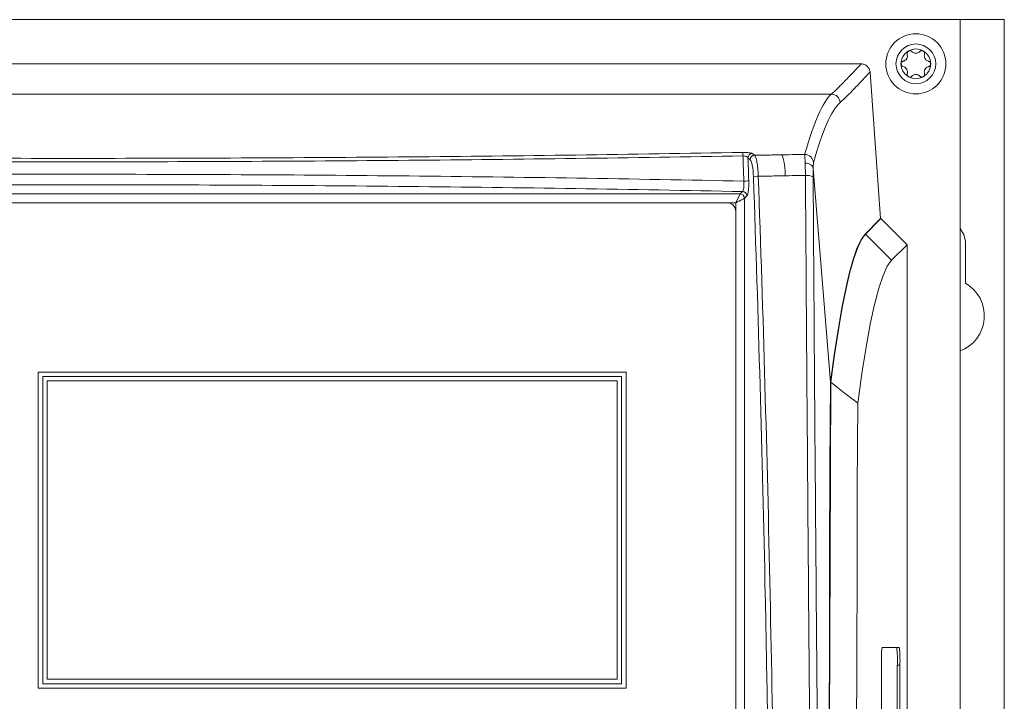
# Model space of a CAD drawing. Header units: millimetres. Extents: x 51 to 855, y 189 to 499.
# Tile 13 of 17: x 429 to 541, y 422 to 499. Entities that reach past the tile are written whole.
import ezdxf

# ---------------------------------------------------------------- set-up
doc = ezdxf.new("R2010")
doc.units = ezdxf.units.MM
doc.header["$LTSCALE"] = 3

msp = doc.modelspace()

# ---------------------------------------------------------------- linework, layer by layer
at = {"color": 7, "linetype": 'Continuous', "lineweight": 15}
for p, q in [((535.56, 498.7), (335.06, 498.7)), ((535.56, 188.7), (535.56, 498.7)), ((540.56, 498.7), (535.56, 498.7)), ((540.56, 188.7), (540.56, 498.7)), ((524.38, 493.7), (346.24, 493.7)), ((526.56, 476.19), (525.38, 492.77)), ((349.62, 490.27), (521, 490.27)), ((518.97, 481.85), (520.91, 457.68)), ((359.93, 478.98), (510.69, 478.98)), ((510.2, 477.99), (510.69, 478.98)), ((510.69, 478.98), (510.97, 479.25)), ((511.46, 478.76), (511.19, 478.48)), ((509.2, 477.99), (361.42, 477.99)), ((511.19, 478.48), (511.19, 386.54)), ((510.2, 386.78), (510.2, 476.99)), ((524.82, 474.45), (526.56, 476.19)), ((524.87, 474.45), (526.61, 476.19)), ((526.56, 476.19), (526.61, 476.19)), ((526.61, 476.19), (529.56, 473.24)), ((524.82, 474.45), (524.87, 474.45)), ((524.87, 474.45), (527.82, 471.5)), ((529.56, 473.24), (527.82, 471.5)), ((529.56, 213.96), (529.56, 473.24)), ((536.16, 468.89), (536.16, 473.6)), ((497.8, 458.84), (431.35, 458.84)), ((431.35, 458.84), (431.35, 423.09)), ((497.8, 423.09), (497.8, 458.84)), ((497.3, 458.34), (431.85, 458.34)), ((431.85, 458.34), (431.85, 423.59)), ((496.8, 457.84), (432.35, 457.84)), ((432.35, 457.84), (432.35, 424.09)), ((496.8, 424.09), (496.8, 457.84)), ((497.3, 423.59), (497.3, 458.34)), ((520.91, 457.68), (520.95, 457.68)), ((528.69, 427.7), (526.74, 427.7)), ((528.4, 427.7), (526.74, 427.7)), ((528.69, 427.7), (528.4, 427.7)), ((526.67, 425.7), (526.67, 389.7)), ((528.46, 389.7), (528.46, 425.7)), ((528.76, 425.7), (528.46, 425.7)), ((528.76, 389.7), (528.76, 425.7)), ((431.35, 423.09), (497.8, 423.09)), ((431.85, 423.59), (497.3, 423.59)), ((432.35, 424.09), (496.8, 424.09))]:
    msp.add_line(p, q, dxfattribs=at)
at = {"color": 106, "linetype": 'Continuous', "lineweight": 15}
for p, q in [((510.2, 477.99), (509.2, 477.99)), ((510.2, 476.99), (510.2, 477.99))]:
    msp.add_line(p, q, dxfattribs=at)
at = {"color": 7, "linetype": 'Continuous', "lineweight": 15, "flags": 128}
for points in [[(511.19, 478.48), (511.13, 478.46), (511.04, 478.41), (510.92, 478.35), (510.76, 478.27), (510.59, 478.18), (510.4, 478.09), (510.2, 477.99)], [(520.91, 457.68), (521.33, 460.79), (521.76, 463.6), (522.19, 466.09), (522.63, 468.28), (523.06, 470.14), (523.5, 471.7), (523.94, 472.93), (524.38, 473.85), (524.82, 474.45)], [(520.95, 457.68), (521.38, 460.79), (521.81, 463.6), (522.24, 466.09), (522.68, 468.28), (523.11, 470.14), (523.55, 471.7), (523.99, 472.93), (524.43, 473.85), (524.87, 474.45)], [(536.16, 473.6), (536, 474.4), (535.56, 475.06)], [(527.82, 471.5), (527.33, 470.82), (526.85, 469.76), (526.37, 468.31), (525.89, 466.47), (525.41, 464.25), (524.94, 461.65), (524.46, 458.67), (523.99, 455.31)], [(520.91, 457.68), (520.85, 448.02), (520.81, 438.33), (520.78, 428.6), (520.76, 418.84), (520.76, 409.08), (520.76, 399.31), (520.78, 389.55), (520.8, 379.81), (520.84, 370.1)], [(521.87, 275.69), (521.72, 284.6), (521.58, 293.64), (521.46, 302.8), (521.35, 312.08), (521.24, 321.45), (521.15, 330.92), (521.07, 340.47), (521, 350.09), (520.94, 359.77), (520.89, 369.51), (520.85, 379.28), (520.82, 389.09), (520.81, 398.91), (520.81, 408.75), (520.81, 418.58), (520.83, 428.4), (520.86, 438.19), (520.9, 447.96), (520.95, 457.68)], [(523.99, 455.31), (523.94, 445.83), (523.91, 436.31), (523.88, 426.76), (523.86, 417.19), (523.86, 407.61), (523.86, 398.02), (523.88, 388.45), (523.9, 378.9), (523.94, 369.37), (523.99, 359.89), (524.05, 350.45), (524.12, 341.08), (524.2, 331.77), (524.29, 322.54), (524.39, 313.4), (524.5, 304.36), (524.62, 295.42), (524.75, 286.6), (524.89, 277.91)]]:
    msp.add_lwpolyline(points, dxfattribs=at)
at = {"color": 7, "linetype": 'Continuous', "lineweight": 15}
for radius in [3.4, 2.25]:
    msp.add_circle((530.56, 493.7), radius, dxfattribs=at)
for centre, radius, start, end in [((530.56, 493.7), 1.68, 60, 120), ((530.56, 493.7), 1.68, 120, 180), ((530.56, 493.7), 1.2, 147.0052, 152.9948), ((528.98, 494.61), 0.626, 324.2287, 335.7713), ((530.56, 493.7), 1.2, 87.0052, 92.9948), ((530.56, 495.52), 0.626, 264.2287, 275.7713), ((530.56, 493.7), 1.68, 0, 60), ((530.56, 493.7), 1.2, 27.0052, 32.9948), ((532.14, 494.61), 0.626, 204.2287, 215.7713), ((530.56, 493.7), 1.68, 180, 240), ((530.56, 493.7), 1.2, 207.0052, 212.9948), ((528.98, 492.78), 0.626, 24.2287, 35.7713), ((530.56, 493.7), 1.68, 300, 0), ((530.56, 493.7), 1.2, 327.0052, 332.9948), ((532.14, 492.78), 0.626, 144.2287, 155.7713), ((530.56, 493.7), 1.68, 240, 300), ((530.56, 491.87), 0.626, 84.2287, 95.7713), ((530.56, 493.7), 1.2, 267.0052, 272.9948), ((521, 489.27), 1, 3.5439, 89.9059), ((509.93, 483.32), 1.09, 357.9761, 19.0882), ((512.09, 483.05), 0.508, 91.7571, 178.5697), ((512.34, 482.85), 0.508, 91.7683, 178.5439), ((509.53, 481.27), 6.27, 357.9226, 20.0035), ((517.99, 482.46), 1, 3.5636, 89.8731), ((512.66, 479.88), 1.1, 85.4744, 114.9445), ((518.24, 479.65), 1.44, 60.6824, 96.554), ((511.2, 481.53), 1.1, 265.4807, 295.0129), ((510.68, 478.47), 0.51, 1.9974, 88.0035), ((510.95, 478.74), 0.51, 1.9974, 88.0035), ((509.2, 476.99), 1, 0, 90), ((534.06, 465.2), 4.25, 290.6673, 60.3884), ((541.09, 426.2), 14.43, 174.0133, 181.989), ((514.09, 426.19), 14.39, 358.011, 5.9865), ((514.35, 426.2), 14.42, 358.0107, 5.9869)]:
    msp.add_arc(centre, radius, start, end, dxfattribs=at)
for centre, major_axis, ratio in [((493.85, -259.28), (0, 750), 0.176209), ((493.35, -259.28), (0, 749.5), 0.176327)]:
    msp.add_ellipse(centre, major_axis=major_axis, ratio=ratio, start_param=6.142907, end_param=6.144848, dxfattribs=at)
for points, knots in [([(529.49, 494.24), (529.44, 494.19), (529.36, 494.1), (529.23, 494.03), (529.15, 494.01), (529.12, 494)], [0, 0, 0, 0, 0.408981, 0.815627, 1, 1, 1, 1]), ([(529.58, 494.79), (529.59, 494.72), (529.62, 494.6), (529.59, 494.45), (529.56, 494.37), (529.55, 494.35)], [0, 0, 0, 0, 0.470139, 0.863221, 1, 1, 1, 1]), ([(529.72, 495.15), (529.72, 495.14), (529.68, 495.12), (529.63, 495.07), (529.58, 494.99), (529.56, 494.89), (529.57, 494.82), (529.58, 494.79)], [0, 0, 0, 0, 0.040586, 0.263797, 0.488484, 0.724466, 1, 1, 1, 1]), ([(530.11, 495.09), (530.08, 495.11), (530.02, 495.16), (529.91, 495.19), (529.81, 495.19), (529.75, 495.16), (529.72, 495.15)], [0, 0, 0, 0, 0.275539, 0.551924, 0.806635, 1, 1, 1, 1]), ([(530.5, 494.9), (530.43, 494.91), (530.31, 494.93), (530.18, 495.01), (530.12, 495.07), (530.11, 495.09)], [0, 0, 0, 0, 0.4089912, 0.8156129, 1, 1, 1, 1]), ([(531.01, 495.09), (530.96, 495.05), (530.87, 494.96), (530.73, 494.91), (530.64, 494.9), (530.62, 494.9)], [0, 0, 0, 0, 0.470131, 0.863218, 1, 1, 1, 1]), ([(531.4, 495.15), (531.39, 495.15), (531.36, 495.17), (531.29, 495.19), (531.19, 495.19), (531.09, 495.16), (531.04, 495.11), (531.01, 495.09)], [0, 0, 0, 0, 0.040587, 0.263819, 0.488515, 0.7245, 1, 1, 1, 1]), ([(531.54, 494.79), (531.55, 494.82), (531.56, 494.89), (531.53, 495), (531.47, 495.09), (531.42, 495.13), (531.4, 495.15)], [0, 0, 0, 0, 0.275553, 0.551949, 0.806648, 1, 1, 1, 1]), ([(531.57, 494.35), (531.55, 494.41), (531.51, 494.53), (531.51, 494.68), (531.53, 494.76), (531.54, 494.79)], [0, 0, 0, 0, 0.4089947, 0.8156395, 1, 1, 1, 1]), ([(532, 494), (531.93, 494.02), (531.81, 494.06), (531.7, 494.16), (531.65, 494.23), (531.63, 494.24)], [0, 0, 0, 0, 0.470135, 0.86322, 1, 1, 1, 1]), ([(521, 490.27), (521.32, 490.55), (521.62, 490.84), (522.06, 491.27), (522.2, 491.41), (522.48, 491.69), (522.62, 491.84), (523.3, 492.55), (523.84, 493.12), (524.38, 493.7)], [0, 0, 0, 0, 0.25, 0.25, 0.375, 0.375, 0.5, 0.5, 1, 1, 1, 1]), ([(524.38, 493.7), (524.51, 493.7), (524.63, 493.67), (524.86, 493.58), (524.97, 493.51), (525.24, 493.26), (525.36, 493.02), (525.38, 492.77)], [0, 0, 0, 0, 0.25, 0.25, 0.5, 0.5, 1, 1, 1, 1]), ([(529.12, 494), (529.09, 493.99), (529.02, 493.96), (528.94, 493.88), (528.89, 493.79), (528.89, 493.72), (528.89, 493.7)], [0, 0, 0, 0, 0.2755535, 0.5519528, 0.8066469, 1, 1, 1, 1]), ([(528.89, 493.7), (528.89, 493.69), (528.89, 493.65), (528.9, 493.58), (528.95, 493.5), (529.03, 493.43), (529.09, 493.4), (529.12, 493.39)], [0, 0, 0, 0, 0.040582, 0.263845, 0.488504, 0.724475, 1, 1, 1, 1]), ([(529.12, 493.39), (529.19, 493.37), (529.31, 493.33), (529.42, 493.23), (529.47, 493.16), (529.49, 493.15)], [0, 0, 0, 0, 0.470118, 0.863231, 1, 1, 1, 1]), ([(531.63, 493.15), (531.68, 493.2), (531.76, 493.29), (531.89, 493.36), (531.97, 493.38), (532, 493.39)], [0, 0, 0, 0, 0.409, 0.815642, 1, 1, 1, 1]), ([(532.24, 493.7), (532.23, 493.7), (532.23, 493.74), (532.22, 493.81), (532.17, 493.89), (532.09, 493.97), (532.03, 493.99), (532, 494)], [0, 0, 0, 0, 0.040583, 0.263813, 0.488505, 0.72447, 1, 1, 1, 1]), ([(532, 493.39), (532.03, 493.4), (532.1, 493.43), (532.18, 493.51), (532.23, 493.6), (532.23, 493.67), (532.24, 493.7)], [0, 0, 0, 0, 0.275544, 0.551934, 0.806619, 1, 1, 1, 1]), ([(525.38, 492.77), (524.84, 492.19), (524.3, 491.62), (523.61, 490.9), (523.48, 490.76), (523.2, 490.47), (522.77, 490.04), (522.31, 489.61), (522, 489.33)], [0, 0, 0, 0, 0.5, 0.5, 0.625, 0.625, 0.75, 1, 1, 1, 1]), ([(529.55, 493.04), (529.57, 492.98), (529.61, 492.86), (529.61, 492.71), (529.59, 492.63), (529.58, 492.6)], [0, 0, 0, 0, 0.4089947, 0.8156395, 1, 1, 1, 1]), ([(529.58, 492.6), (529.57, 492.57), (529.56, 492.5), (529.59, 492.39), (529.65, 492.3), (529.7, 492.26), (529.72, 492.24)], [0, 0, 0, 0, 0.275553, 0.551949, 0.806648, 1, 1, 1, 1]), ([(529.72, 492.24), (529.73, 492.24), (529.76, 492.22), (529.83, 492.2), (529.93, 492.2), (530.03, 492.23), (530.08, 492.28), (530.11, 492.3)], [0, 0, 0, 0, 0.040587, 0.263833, 0.48851, 0.724484, 1, 1, 1, 1]), ([(530.11, 492.3), (530.16, 492.34), (530.25, 492.43), (530.39, 492.48), (530.48, 492.49), (530.5, 492.49)], [0, 0, 0, 0, 0.470122, 0.863216, 1, 1, 1, 1]), ([(530.62, 492.49), (530.69, 492.48), (530.81, 492.46), (530.94, 492.38), (531, 492.32), (531.01, 492.3)], [0, 0, 0, 0, 0.408999, 0.815629, 1, 1, 1, 1]), ([(531.01, 492.3), (531.04, 492.28), (531.1, 492.23), (531.21, 492.2), (531.31, 492.2), (531.37, 492.23), (531.4, 492.24)], [0, 0, 0, 0, 0.275553, 0.551932, 0.806638, 1, 1, 1, 1]), ([(531.4, 492.24), (531.4, 492.25), (531.44, 492.27), (531.49, 492.32), (531.54, 492.4), (531.56, 492.5), (531.55, 492.57), (531.54, 492.6)], [0, 0, 0, 0, 0.040587, 0.263833, 0.488514, 0.724465, 1, 1, 1, 1]), ([(531.54, 492.6), (531.53, 492.67), (531.5, 492.79), (531.53, 492.94), (531.56, 493.02), (531.57, 493.04)], [0, 0, 0, 0, 0.470139, 0.863221, 1, 1, 1, 1]), ([(511.01, 483.28), (498.45, 483.07), (485.85, 482.9), (460.62, 482.68), (447.97, 482.62), (422.64, 482.62), (410, 482.68), (384.77, 482.9), (372.17, 483.07), (359.61, 483.28)], [0, 0, 0, 0, 0.25, 0.25, 0.5, 0.5, 0.75, 0.75, 1, 1, 1, 1]), ([(359.66, 483.68), (372.22, 483.46), (384.8, 483.29), (410.02, 483.07), (422.65, 483.01), (447.96, 483.01), (460.6, 483.07), (485.82, 483.29), (498.4, 483.46), (510.96, 483.68)], [0, 0, 0, 0, 0.25, 0.25, 0.5, 0.5, 0.75, 0.75, 1, 1, 1, 1]), ([(510.96, 483.68), (511.09, 483.68), (511.22, 483.68), (511.47, 483.67), (511.58, 483.66), (511.79, 483.64), (511.87, 483.62), (512, 483.59), (512.05, 483.58), (512.07, 483.56)], [0, 0, 0, 0, 0.25, 0.25, 0.5, 0.5, 0.75, 0.75, 1, 1, 1, 1]), ([(511.58, 483.06), (511.56, 483.12), (511.5, 483.17), (511.35, 483.24), (511.29, 483.26), (511.16, 483.28), (511.09, 483.29), (511.01, 483.28)], [0, 0, 0, 0, 0.5, 0.5, 0.75, 0.75, 1, 1, 1, 1]), ([(511.12, 480.43), (511.11, 480.76), (511.09, 481.08), (511.08, 481.41), (511.06, 482.04), (511.04, 482.66), (511.01, 483.28)], [0, 0, 0, 0, 0.001, 0.001, 0.001, 0.002913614, 0.002913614, 0.002913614, 0.002913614]), ([(512.32, 483.36), (512.78, 483.36), (513.23, 483.37), (513.68, 483.38), (514.26, 483.39), (514.84, 483.4), (515.42, 483.41)], [0.000488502, 0.000488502, 0.000488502, 0.000488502, 0.001856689, 0.001856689, 0.001856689, 0.003615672, 0.003615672, 0.003615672, 0.003615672]), ([(512.32, 483.36), (512.38, 483.31), (512.42, 483.23), (512.49, 483.03), (512.52, 482.95), (512.56, 482.77), (512.58, 482.68), (512.62, 482.47), (512.64, 482.35), (512.67, 482.11), (512.68, 481.98), (512.71, 481.72), (512.72, 481.57), (512.74, 481.28), (512.74, 481.14), (512.75, 480.98)], [0, 0, 0, 0, 0.25, 0.25, 0.375, 0.375, 0.5, 0.5, 0.625, 0.625, 0.75, 0.75, 0.875, 0.875, 1, 1, 1, 1]), ([(515.42, 483.41), (515.95, 483.42), (516.47, 483.43), (517, 483.44), (517.33, 483.45), (517.66, 483.46), (517.99, 483.46)], [0, 0, 0, 0, 0.001587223, 0.001587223, 0.001587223, 0.002592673, 0.002592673, 0.002592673, 0.002592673]), ([(518.06, 482.48), (518.04, 482.75), (518.03, 482.97), (518.01, 483.3), (518, 483.41), (517.99, 483.46)], [0, 0, 0, 0, 0.5, 0.5, 1, 1, 1, 1]), ([(512.2, 480.88), (512.18, 481.39), (512.13, 481.86), (512.04, 482.38), (512, 482.53), (511.92, 482.75), (511.88, 482.83), (511.83, 482.86)], [0, 0, 0, 0, 0.5, 0.5, 0.75, 0.75, 1, 1, 1, 1]), ([(518.08, 481.08), (518.07, 481.34), (518.07, 481.59), (518.06, 482.06), (518.06, 482.28), (518.06, 482.48)], [0, 0, 0, 0, 0.5, 0.5, 1, 1, 1, 1]), ([(518.97, 481.86), (518.95, 482.02), (518.85, 482.17), (518.6, 482.34), (518.5, 482.38), (518.29, 482.45), (518.17, 482.47), (518.06, 482.48)], [0, 0, 0, 0, 0.5, 0.5, 0.75, 0.75, 1, 1, 1, 1]), ([(518.99, 482.52), (518.98, 482.49), (518.98, 482.41), (518.97, 482.24), (518.97, 482.17), (518.97, 482.02), (518.97, 481.94), (518.97, 481.85)], [0, 0, 0, 0, 0.5, 0.5, 0.75, 0.75, 1, 1, 1, 1]), ([(359.5, 480.43), (372.09, 480.69), (384.69, 480.89), (409.95, 481.15), (422.6, 481.21), (441.61, 481.21), (447.95, 481.2), (460.62, 481.13), (466.95, 481.08), (485.92, 480.89), (498.53, 480.69), (511.12, 480.43)], [0, 0, 0, 0, 0.25, 0.25, 0.5, 0.5, 0.625, 0.625, 0.75, 0.75, 1, 1, 1, 1]), ([(514.21, 385.83), (514.15, 393.81), (514.07, 401.79), (513.9, 413.73), (513.83, 417.71), (513.69, 425.66), (513.62, 429.63), (513.2, 449.46), (512.75, 465.22), (512.2, 480.88)], [0, 0, 0, 0, 0.25, 0.25, 0.375, 0.375, 0.5, 0.5, 1, 1, 1, 1]), ([(515.8, 481.04), (515.22, 481.03), (514.63, 481.02), (514.05, 481.01), (513.62, 481), (513.18, 480.99), (512.75, 480.98)], [0, 0, 0, 0, 0.001767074, 0.001767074, 0.001767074, 0.003075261, 0.003075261, 0.003075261, 0.003075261]), ([(512.75, 480.98), (513.3, 465.31), (513.75, 449.53), (514.25, 425.72), (514.4, 417.76), (514.62, 401.82), (514.71, 393.84), (514.77, 385.85)], [0, 0, 0, 0, 0.5, 0.5, 0.75, 0.75, 1, 1, 1, 1]), ([(518.08, 481.08), (517.85, 481.08), (517.61, 481.07), (517.38, 481.07), (516.85, 481.06), (516.33, 481.05), (515.8, 481.04)], [0.000803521, 0.000803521, 0.000803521, 0.000803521, 0.00151043, 0.00151043, 0.00151043, 0.003104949, 0.003104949, 0.003104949, 0.003104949]), ([(519.07, 370.77), (518.95, 380.03), (518.85, 389.29), (518.66, 407.77), (518.57, 416.99), (518.45, 430.81), (518.42, 435.41), (518.34, 444.59), (518.31, 449.17), (518.2, 462.89), (518.14, 472), (518.08, 481.08)], [0, 0, 0, 0, 0.25, 0.25, 0.5, 0.5, 0.625, 0.625, 0.75, 0.75, 1, 1, 1, 1]), ([(518.97, 481.86), (518.96, 481.73), (518.95, 481.58), (518.95, 481.25), (518.95, 481.09), (518.95, 480.91)], [0, 0, 0, 0, 0.5, 0.5, 1, 1, 1, 1]), ([(518.95, 480.91), (519.01, 471.84), (519.07, 462.74), (519.17, 449.04), (519.21, 444.46), (519.28, 435.29), (519.32, 430.7), (519.44, 416.9), (519.53, 407.69), (519.72, 389.23), (519.82, 379.99), (519.93, 370.74)], [0, 0, 0, 0, 0.25, 0.25, 0.375, 0.375, 0.5, 0.5, 0.75, 0.75, 1, 1, 1, 1]), ([(510.97, 479.25), (498.4, 479.51), (485.81, 479.7), (460.59, 479.96), (447.96, 480.03), (422.65, 480.03), (410.02, 479.96), (384.81, 479.7), (372.22, 479.51), (359.65, 479.25)], [0, 0, 0, 0, 0.25, 0.25, 0.5, 0.5, 0.75, 0.75, 1, 1, 1, 1]), ([(510.97, 479.25), (510.99, 479.27), (511.02, 479.32), (511.06, 479.46), (511.08, 479.56), (511.11, 479.78), (511.12, 479.9), (511.13, 480.16), (511.12, 480.3), (511.12, 480.43)], [0, 0, 0, 0, 0.25, 0.25, 0.5, 0.5, 0.75, 0.75, 1, 1, 1, 1]), ([(511.67, 480.53), (511.67, 480.43), (511.67, 480.33), (511.67, 480.13), (511.67, 480.03), (511.67, 479.84), (511.66, 479.74), (511.65, 479.56), (511.64, 479.47), (511.61, 479.22), (511.58, 479.08), (511.53, 478.86), (511.49, 478.79), (511.46, 478.76)], [0, 0, 0, 0, 0.125, 0.125, 0.25, 0.25, 0.375, 0.375, 0.5, 0.5, 0.75, 0.75, 1, 1, 1, 1])]:
    msp.add_open_spline(points, degree=3, knots=knots, dxfattribs=at)
for points in [[(517.99, 483.46), (519, 487.09), (520.01, 489.36), (521, 490.27)], [(522, 489.33), (521.01, 488.41), (520, 486.15), (518.99, 482.52)], [(511.58, 483.06), (511.61, 482.22), (511.64, 481.38), (511.67, 480.53)], [(518.97, 481.85), (518.97, 481.85), (518.97, 481.86), (518.97, 481.86)], [(523.99, 455.31), (522.98, 456.1), (521.97, 456.89), (520.95, 457.68)]]:
    msp.add_open_spline(points, degree=3, dxfattribs=at)

doc.saveas('drawing.dxf')
